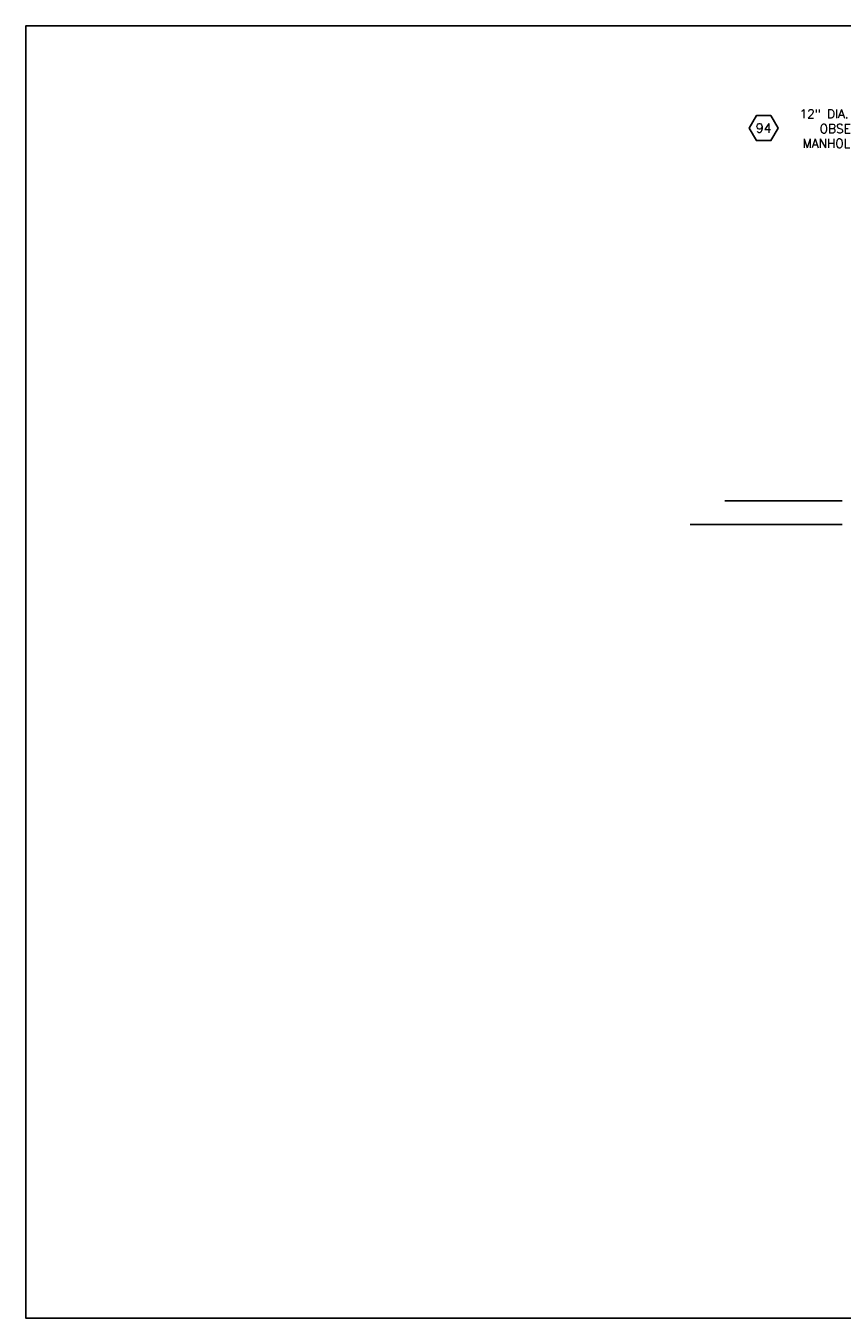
# Model space of a CAD drawing. Extents: x 1529 to 4201, y -422 to 622.
# Tile 88 of 256: x 1529 to 1736, y 294 to 622. Entities that reach past the tile are written whole.
import ezdxf
from ezdxf.enums import TextEntityAlignment as Align

# ---------------------------------------------------------------- set-up
doc = ezdxf.new("R2010")
doc.units = 0
doc.header["$MEASUREMENT"] = 0
doc.layers.get('0').update_dxf_attribs({"linetype": 'CONTINUOUS'})
for name, color, linetype in [('FREEZE-OUTLINE-TITLES', 60, 'CONTINUOUS'), ('TANK-SLAB', 6, 'CONTINUOUS'), ('TEXT', 3, 'CONTINUOUS')]:
    doc.layers.add(name, color=color, linetype=linetype)
doc.styles.add('SIMPLEX', font='simplex')
doc.styles.add('TANK-SLAB$0$SIMPLEX', font='simplex')

# ---------------------------------------------------------------- blocks, each defined once
blk = doc.blocks.new('TANK-SLAB$0$HEX')
at = {"color": 3}
blk.add_lwpolyline([(-0.058, 0.1), (-0.115, 0), (-0.058, -0.1), (0.058, -0.1), (0.115, 0), (0.058, 0.1)], close=True, dxfattribs=at)
at = {"color": 3, "style": 'TANK-SLAB$0$SIMPLEX'}
blk.add_attdef('D#', text='', height=0.08, dxfattribs=at).set_placement((0, 0), align=Align.MIDDLE)

msp = doc.modelspace()

# ---------------------------------------------------------------- linework, layer by layer
at = {"layer": 'FREEZE-OUTLINE-TITLES', "color": 60, "linetype": 'Continuous'}
msp.add_lwpolyline([(2644.67393, 621.90712), (1528.67393, 621.90712), (1528.67393, 294.21628), (2644.67393, 294.21628)], close=True, dxfattribs=at)
at = {"layer": 'TANK-SLAB', "color": 253, "linetype": 'Continuous'}
for p, q in [((1735.85677, 501.4788), (1706.09188, 501.47875)), ((1735.85677, 495.47875), (1697.26386, 495.47875))]:
    msp.add_line(p, q, dxfattribs=at)

# ---------------------------------------------------------------- block references
at = {"layer": 'TEXT'}
ref = msp.add_blockref('TANK-SLAB$0$HEX', (1715.9166, 595.97448), dxfattribs=dict(at, xscale=-31.79059890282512, yscale=31.79059890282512, zscale=31.79059890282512))
ref.add_attrib('D#', '94', dxfattribs={"layer": '0', "height": 2.311875, "style": 'TANK-SLAB$0$SIMPLEX'}).set_placement((1715.9166, 595.97448), align=Align.MIDDLE)

# ---------------------------------------------------------------- texts
at = {"layer": 'TEXT', "insert": (1759.08217, 600.71797), "char_height": 2.25, "width": 38.8536796, "attachment_point": 3, "style": 'SIMPLEX'}
msp.add_mtext('12" DIA. MONITORING/\\POBSERVATION WELL MANHOLE (TYP. OF 2)', dxfattribs=at)

doc.saveas('drawing.dxf')
